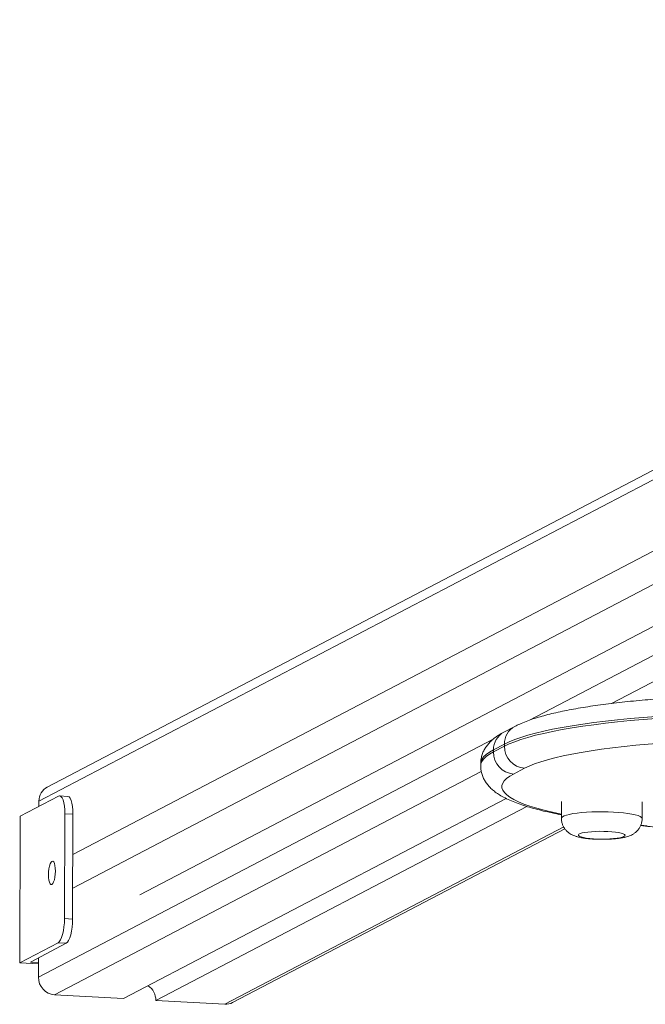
# Model space of a CAD drawing. Header units: millimetres. Extents: x 4385 to 11928, y 17253 to 36963.
# Tile 220 of 256: x 7692.147 to 7692.443, y 18773.169 to 18773.634. Entities that reach past the tile are written whole.
import ezdxf

# ---------------------------------------------------------------- set-up
doc = ezdxf.new("R2010")
doc.units = ezdxf.units.MM
doc.layers.add('БЛАГО_Ботаническая_Р$0$БЛАГО_МАФ', color=7, linetype='Continuous', lineweight=0, true_color=0x000000)

# ---------------------------------------------------------------- blocks, each defined once
blk = doc.blocks.new('БЛАГО_Ботаническая_Р$0$дио 1.15')
at = {"layer": 'БЛАГО_Ботаническая_Р$0$БЛАГО_МАФ'}
for p, q in [((-1.845368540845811, 0.8160767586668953), (-1.844904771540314, 0.8249419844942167)), ((-1.775620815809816, 0.8249419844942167), (-1.844904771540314, 0.8249419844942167)), ((-1.844904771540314, 0.8249419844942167), (-1.835365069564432, 0.8068482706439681)), ((-1.775620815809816, 0.8249419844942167), (-1.766081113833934, 0.8068482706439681)), ((-1.844469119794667, 0.8199060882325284), (-1.844669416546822, 0.8160767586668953)), ((-1.835565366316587, 0.8030189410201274), (-1.844469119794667, 0.8199060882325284)), ((-1.842450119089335, 0.8160767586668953), (-1.851597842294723, 0.8160767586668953)), ((-1.738518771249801, 0.6016029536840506), (-1.851597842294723, 0.8160767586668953)), ((-1.76845709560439, 0.8160767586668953), (-1.77094686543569, 0.8160767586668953)), ((-1.40276868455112, 0.1224859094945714), (-1.76845709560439, 0.8160767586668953)), ((-1.396991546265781, 0.1203266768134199), (-1.761754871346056, 0.8121631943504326)), ((-1.859916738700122, 0.8084180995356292), (-1.861619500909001, 0.7758685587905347)), ((-1.75377907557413, 0.6071097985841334), (-1.859916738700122, 0.8084180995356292)), ((-1.835565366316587, 0.8030189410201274), (-1.835365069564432, 0.8068482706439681)), ((-1.766155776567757, 0.8024943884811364), (-1.765955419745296, 0.8063237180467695)), ((-1.823877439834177, 0.8038325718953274), (-1.824077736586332, 0.8000032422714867)), ((-1.774388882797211, 0.8038325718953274), (-1.823877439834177, 0.8038325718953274)), ((-1.774589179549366, 0.8000032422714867), (-1.774388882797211, 0.8038325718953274)), ((-1.774589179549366, 0.8000032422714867), (-1.824077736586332, 0.8000032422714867)), ((-1.535603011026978, 0.2805655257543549), (-1.809470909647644, 0.8000032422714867)), ((-1.521772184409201, 0.2843692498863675), (-1.79363460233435, 0.8000032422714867)), ((-1.766460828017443, 0.5953839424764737), (-1.861619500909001, 0.7758685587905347)), ((-1.812531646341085, 0.768210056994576), (-1.446843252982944, 0.07461901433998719)), ((-1.862420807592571, 0.7605512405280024), (-1.864123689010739, 0.7280019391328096)), ((-1.770183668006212, 0.5856076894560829), (-1.862420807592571, 0.7605512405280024)), ((-1.779821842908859, 0.5681088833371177), (-1.864123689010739, 0.7280019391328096)), ((-1.863308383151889, 0.7242568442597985), (-1.780692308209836, 0.5675613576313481)), ((-1.750020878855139, 0.6074285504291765), (-1.751010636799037, 0.6074285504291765)), ((-1.744499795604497, 0.6014002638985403), (-1.74177784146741, 0.5962375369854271)), ((-1.744499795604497, 0.6014002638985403), (-1.743510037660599, 0.6014002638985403)), ((-1.740788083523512, 0.5962375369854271), (-1.743510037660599, 0.6014002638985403)), ((-1.74177784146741, 0.5962375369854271), (-1.740788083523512, 0.5962375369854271)), ((-1.732410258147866, 0.591345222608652), (-1.735132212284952, 0.5965079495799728)), ((-1.752176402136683, 0.5866642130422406), (-1.75489835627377, 0.5918267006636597)), ((-1.585925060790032, 0.3121827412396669), (-1.72942776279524, 0.5843602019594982)), ((-1.767827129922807, 0.5692044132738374), (-1.775745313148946, 0.5692044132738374)), ((-1.598357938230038, 0.3123270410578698), (-1.721390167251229, 0.5456787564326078)), ((-1.775745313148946, 0.5310635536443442), (-1.767827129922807, 0.5310635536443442)), ((-1.775605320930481, 0.5310822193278), (-1.775744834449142, 0.5310635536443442))]:
    blk.add_line(p, q, dxfattribs=at)
at = {"layer": 'БЛАГО_Ботаническая_Р$0$БЛАГО_МАФ', "flags": 128}
for points in [[(-1.807756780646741, 0.8098639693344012), (-1.807344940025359, 0.8094346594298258), (-1.806590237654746, 0.8090345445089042), (-1.805544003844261, 0.8086909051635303), (-1.804277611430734, 0.808427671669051), (-1.802877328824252, 0.8082615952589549), (-1.801438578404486, 0.8082051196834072), (-1.800059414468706, 0.8082615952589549), (-1.798833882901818, 0.808427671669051), (-1.797845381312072, 0.8086909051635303), (-1.797161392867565, 0.8090345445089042), (-1.796828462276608, 0.8094346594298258), (-1.796869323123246, 0.8098639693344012), (-1.797281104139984, 0.8102932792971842), (-1.798035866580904, 0.8106929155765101), (-1.799082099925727, 0.8110365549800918), (-1.800348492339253, 0.811300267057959), (-1.801748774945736, 0.8114658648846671), (-1.803187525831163, 0.8115223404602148), (-1.804566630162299, 0.8114658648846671), (-1.805792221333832, 0.811300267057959), (-1.806780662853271, 0.8110365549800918), (-1.807464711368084, 0.8106929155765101), (-1.807797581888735, 0.8102932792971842), (-1.807756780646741, 0.8098639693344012)], [(-1.835365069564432, 0.8068482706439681), (-1.834864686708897, 0.8062600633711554), (-1.834003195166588, 0.8056943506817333), (-1.832813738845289, 0.8051726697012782), (-1.831341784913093, 0.8047156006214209), (-1.829644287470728, 0.8043408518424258), (-1.827786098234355, 0.80406230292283), (-1.825838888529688, 0.8038904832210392), (-1.823877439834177, 0.8038325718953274)], [(-1.774388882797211, 0.8038325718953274), (-1.772488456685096, 0.8038904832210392), (-1.770722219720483, 0.80406230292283), (-1.769157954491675, 0.8043408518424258), (-1.767855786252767, 0.8047156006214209), (-1.766865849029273, 0.8051726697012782), (-1.766226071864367, 0.8056943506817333), (-1.765961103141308, 0.8062600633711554), (-1.766081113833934, 0.8068482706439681)], [(-1.824077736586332, 0.8000032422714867), (-1.826039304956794, 0.8000611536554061), (-1.827986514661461, 0.8002329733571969), (-1.829844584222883, 0.8005115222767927), (-1.831542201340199, 0.8008862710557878), (-1.833014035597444, 0.8013433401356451), (-1.834203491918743, 0.8018650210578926), (-1.835065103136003, 0.8024307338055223), (-1.835565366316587, 0.8030189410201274)], [(-1.766155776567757, 0.8024943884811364), (-1.766161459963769, 0.8024307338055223), (-1.766426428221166, 0.8018650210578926), (-1.767066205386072, 0.8013433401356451), (-1.768056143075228, 0.8008862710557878), (-1.769358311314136, 0.8005115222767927), (-1.770922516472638, 0.8002329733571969), (-1.772688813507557, 0.8000611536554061), (-1.774589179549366, 0.8000032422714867)], [(-1.751013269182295, 0.6074285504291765), (-1.750181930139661, 0.6073330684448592), (-1.749027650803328, 0.6068812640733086), (-1.747879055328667, 0.6060590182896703), (-1.746739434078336, 0.6048689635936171), (-1.745611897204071, 0.603314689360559), (-1.744499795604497, 0.6014002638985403)], [(-1.743510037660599, 0.6014002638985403), (-1.744622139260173, 0.603314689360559), (-1.745749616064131, 0.6048689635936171), (-1.746889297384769, 0.6060590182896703), (-1.748037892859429, 0.6068812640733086), (-1.749192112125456, 0.6073330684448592), (-1.750021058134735, 0.6074285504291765)], [(-1.75489835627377, 0.5918267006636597), (-1.755969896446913, 0.5936633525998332), (-1.757056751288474, 0.5951376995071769), (-1.758155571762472, 0.5962456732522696), (-1.759262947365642, 0.5969834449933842), (-1.760375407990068, 0.5973488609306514), (-1.7614894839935, 0.5973407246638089), (-1.762601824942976, 0.5969590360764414), (-1.763708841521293, 0.5962052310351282), (-1.764807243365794, 0.5950814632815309), (-1.765893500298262, 0.5935913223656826), (-1.766964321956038, 0.5917393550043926), (-1.768016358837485, 0.5895310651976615), (-1.769046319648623, 0.5869736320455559), (-1.770051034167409, 0.5840749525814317), (-1.771027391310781, 0.5808441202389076), (-1.771972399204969, 0.5772907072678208), (-1.772883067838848, 0.5734262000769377), (-1.773756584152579, 0.5692623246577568), (-1.773768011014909, 0.5692044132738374)], [(-1.74177784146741, 0.5962375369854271), (-1.740689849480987, 0.5939811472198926), (-1.739623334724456, 0.5913801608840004), (-1.738581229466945, 0.5884422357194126), (-1.73756652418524, 0.5851750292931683), (-1.736582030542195, 0.5815883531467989), (-1.735630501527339, 0.5776920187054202), (-1.734714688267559, 0.5734970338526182), (-1.733837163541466, 0.5690153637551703), (-1.733000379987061, 0.5642594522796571), (-1.732206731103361, 0.5592427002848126), (-1.731458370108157, 0.5539794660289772), (-1.730757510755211, 0.5484845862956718), (-1.730106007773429, 0.5427733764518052), (-1.72950583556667, 0.5368621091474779), (-1.728958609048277, 0.53076705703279), (-1.728465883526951, 0.5245059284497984), (-1.728029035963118, 0.5180961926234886), (-1.727649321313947, 0.5115555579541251), (-1.727327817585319, 0.5049031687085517), (-1.727065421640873, 0.4981572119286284), (-1.726862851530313, 0.4913368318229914), (-1.726720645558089, 0.4844614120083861), (-1.726639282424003, 0.4775503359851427)], [(-1.725649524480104, 0.4775503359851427), (-1.725730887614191, 0.4844614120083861), (-1.725873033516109, 0.4913368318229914), (-1.726075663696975, 0.4981572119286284), (-1.726338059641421, 0.5049031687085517), (-1.726659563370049, 0.5115555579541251), (-1.727039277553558, 0.5180961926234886), (-1.727476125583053, 0.5245059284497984), (-1.727968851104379, 0.53076705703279), (-1.728516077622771, 0.5368621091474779), (-1.729116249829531, 0.5427733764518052), (-1.729767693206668, 0.5484845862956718), (-1.730468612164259, 0.5539794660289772), (-1.731216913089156, 0.5592427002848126), (-1.732010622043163, 0.5642594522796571), (-1.732847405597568, 0.5690153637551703), (-1.73372493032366, 0.5734970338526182), (-1.734640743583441, 0.5776920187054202), (-1.735592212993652, 0.5815883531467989), (-1.736576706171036, 0.5851750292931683), (-1.737591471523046, 0.5884422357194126), (-1.738633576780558, 0.5913801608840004), (-1.739700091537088, 0.5939811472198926), (-1.740788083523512, 0.5962375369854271)], [(-1.73820235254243, 0.4771066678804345), (-1.738282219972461, 0.4837755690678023), (-1.738423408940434, 0.4904073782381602), (-1.738625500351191, 0.4969819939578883), (-1.738887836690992, 0.5034788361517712), (-1.739209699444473, 0.5098780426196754), (-1.739590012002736, 0.5161599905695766), (-1.74002763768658, 0.5223050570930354), (-1.740521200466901, 0.528294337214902), (-1.741069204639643, 0.5341096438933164), (-1.741669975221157, 0.539732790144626), (-1.742321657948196, 0.5451465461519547), (-1.743022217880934, 0.5503341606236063), (-1.74376950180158, 0.5552798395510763), (-1.744561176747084, 0.5599682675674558), (-1.745394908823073, 0.5643848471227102), (-1.746268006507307, 0.5685159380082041), (-1.74717783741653, 0.5723490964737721), (-1.748121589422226, 0.5758723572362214), (-1.749096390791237, 0.5790749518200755), (-1.750099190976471, 0.5819465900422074), (-1.751126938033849, 0.5844791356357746), (-1.752176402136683, 0.5866642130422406)], [(-1.775744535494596, 0.5692044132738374), (-1.775453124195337, 0.569123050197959), (-1.775026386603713, 0.5687066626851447), (-1.774613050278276, 0.5679442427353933), (-1.77422083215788, 0.5668501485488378), (-1.773857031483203, 0.5654444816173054), (-1.773528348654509, 0.5637538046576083), (-1.773241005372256, 0.5618094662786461), (-1.77300026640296, 0.5596473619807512), (-1.772810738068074, 0.5573081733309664), (-1.772675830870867, 0.5548354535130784), (-1.772598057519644, 0.5522749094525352), (-1.772578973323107, 0.549674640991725), (-1.772618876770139, 0.5470829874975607), (-1.772716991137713, 0.544548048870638), (-1.772871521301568, 0.5421172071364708), (-1.773079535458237, 0.5398356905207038), (-1.773337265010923, 0.5377460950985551), (-1.773639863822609, 0.5358871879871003), (-1.773981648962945, 0.5342936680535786), (-1.774356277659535, 0.5329952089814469), (-1.7747568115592, 0.5320159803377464), (-1.775175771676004, 0.5313744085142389), (-1.775605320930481, 0.5310822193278)], [(-1.783582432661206, 0.5391039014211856), (-1.78325662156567, 0.5393683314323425), (-1.782943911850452, 0.5399787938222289), (-1.782654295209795, 0.5409154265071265), (-1.782397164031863, 0.5421485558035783), (-1.782180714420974, 0.5436384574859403), (-1.782011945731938, 0.5453367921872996), (-1.781896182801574, 0.5471894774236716), (-1.781837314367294, 0.5491369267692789), (-1.781837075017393, 0.5511162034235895), (-1.781895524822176, 0.5530641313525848), (-1.782010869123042, 0.5549177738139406), (-1.782179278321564, 0.5566175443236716), (-1.782395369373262, 0.5581091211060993), (-1.782652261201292, 0.5593441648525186), (-1.782941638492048, 0.5602834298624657), (-1.783254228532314, 0.5608962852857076), (-1.783579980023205, 0.5611633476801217), (-1.783908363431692, 0.5610757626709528), (-1.784228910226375, 0.5606366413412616), (-1.784531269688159, 0.5598598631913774), (-1.784805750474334, 0.5587705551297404), (-1.785043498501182, 0.5574036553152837), (-1.785236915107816, 0.5558031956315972), (-1.78537977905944, 0.5540203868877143), (-1.785467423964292, 0.5521126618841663), (-1.785497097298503, 0.5501412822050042), (-1.785467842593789, 0.5481699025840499), (-1.785380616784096, 0.5462614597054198), (-1.78523817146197, 0.5444774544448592), (-1.785045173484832, 0.5428753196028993), (-1.784807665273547, 0.5415065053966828), (-1.784533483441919, 0.5404150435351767), (-1.784231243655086, 0.5396358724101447), (-1.783910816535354, 0.5391941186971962), (-1.783582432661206, 0.5391039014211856)], [(-1.778875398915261, 0.5317797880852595), (-1.779211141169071, 0.5286786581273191)]]:
    blk.add_lwpolyline(points, dxfattribs=at)
at = {"layer": 'БЛАГО_Ботаническая_Р$0$БЛАГО_МАФ'}
for centre, radius, start, end in [((-1.851651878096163, 0.8077880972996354), 0.008288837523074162, 89.62648053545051, 175.6409671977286), ((-1.768329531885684, 0.8085994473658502), 0.007478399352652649, 28.45958489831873, 90.97737511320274), ((-1.862441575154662, 0.7690092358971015), 0.008458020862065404, 270.1406825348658, 325.4586967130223), ((-1.856936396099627, 0.7276053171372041), 0.007198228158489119, 176.8414060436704, 207.7218818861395), ((-1.744566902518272, 0.5910390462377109), 0.01036143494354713, 89.62891282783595, 175.640290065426), ((-1.743352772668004, 0.5920501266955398), 0.0093514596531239, 28.46996968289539, 90.96359579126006), ((-1.741845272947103, 0.5858766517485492), 0.01036110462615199, 89.62710876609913, 175.6406673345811), ((-1.740630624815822, 0.5868877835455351), 0.009351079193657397, 28.44354250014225, 90.96482227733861)]:
    blk.add_arc(centre, radius, start, end, dxfattribs=at)
for points, knots in [([(-1.75101943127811, 0.6073905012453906), (-1.75144687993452, 0.6073933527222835), (-1.752558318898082, 0.6074007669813), (-1.75431208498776, 0.6070579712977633), (-1.756199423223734, 0.6064418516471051), (-1.757942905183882, 0.6055780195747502), (-1.759551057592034, 0.6045105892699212), (-1.761048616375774, 0.6032393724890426), (-1.762471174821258, 0.6017386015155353), (-1.763859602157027, 0.5999462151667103), (-1.76524435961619, 0.5977732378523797), (-1.76662140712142, 0.5951576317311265), (-1.767947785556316, 0.5921327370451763), (-1.76918426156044, 0.5888033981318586), (-1.770315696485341, 0.5852763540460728), (-1.771357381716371, 0.5815679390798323), (-1.772328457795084, 0.5776793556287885), (-1.773233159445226, 0.5735663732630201), (-1.773817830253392, 0.570735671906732), (-1.774090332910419, 0.5692168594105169), (-1.774092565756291, 0.5692044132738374)], [0, 0, 0, 0, 0.0247280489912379, 0.06429710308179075, 0.1038625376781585, 0.1442347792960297, 0.1863750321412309, 0.2314904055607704, 0.281137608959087, 0.3372954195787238, 0.4021478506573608, 0.4765154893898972, 0.5565991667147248, 0.6353591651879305, 0.7113978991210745, 0.7852890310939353, 0.8576522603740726, 0.9289289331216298, 0.9994175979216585, 0.9999999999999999, 0.9999999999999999, 0.9999999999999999, 0.9999999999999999]), ([(-1.735132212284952, 0.5965079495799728), (-1.735368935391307, 0.5969443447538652), (-1.736052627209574, 0.598204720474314), (-1.737234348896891, 0.6000415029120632), (-1.738718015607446, 0.6019279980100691), (-1.740227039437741, 0.6034709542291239), (-1.741798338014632, 0.6047474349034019), (-1.74346288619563, 0.6057878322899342), (-1.745233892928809, 0.6066000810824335), (-1.747159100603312, 0.6071592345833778), (-1.748783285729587, 0.6074365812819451), (-1.749758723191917, 0.607400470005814), (-1.750021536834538, 0.6073907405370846)], [0, 0, 0, 0, 0.08379844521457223, 0.2420226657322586, 0.3764498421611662, 0.4930102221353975, 0.5973345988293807, 0.6934112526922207, 0.7841462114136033, 0.8716728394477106, 0.9654246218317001, 1, 1, 1, 1]), ([(-1.71727804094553, 0.4771803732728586), (-1.717287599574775, 0.4782777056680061), (-1.717315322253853, 0.481460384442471), (-1.717401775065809, 0.4867134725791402), (-1.717555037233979, 0.4929148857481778), (-1.717761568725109, 0.4990638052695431), (-1.718020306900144, 0.5051453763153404), (-1.718330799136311, 0.5111447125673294), (-1.718692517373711, 0.5170473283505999), (-1.71910461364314, 0.5228390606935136), (-1.719566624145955, 0.5285061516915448), (-1.720077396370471, 0.5340355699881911), (-1.72063656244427, 0.5394146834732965), (-1.721242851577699, 0.5446313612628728), (-1.721896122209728, 0.549674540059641), (-1.722595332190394, 0.5545339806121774), (-1.723340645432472, 0.5592006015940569), (-1.724131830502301, 0.5636663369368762), (-1.724969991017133, 0.5679248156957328), (-1.725856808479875, 0.5719719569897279), (-1.726795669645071, 0.5758062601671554), (-1.727792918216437, 0.5794283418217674), (-1.72885833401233, 0.5828461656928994), (-1.73001292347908, 0.5860677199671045), (-1.731181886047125, 0.588904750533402), (-1.732029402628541, 0.5905885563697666), (-1.732410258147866, 0.591345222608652)], [0, 0, 0, 0, 0.0219538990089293, 0.06367460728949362, 0.1054028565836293, 0.1471438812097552, 0.1888989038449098, 0.2306774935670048, 0.2724816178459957, 0.3143193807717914, 0.3561976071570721, 0.3981269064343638, 0.4401178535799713, 0.4821825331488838, 0.5243385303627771, 0.5666065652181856, 0.6090140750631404, 0.6515949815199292, 0.6943950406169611, 0.7374785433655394, 0.7809311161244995, 0.8248725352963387, 0.8694791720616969, 0.9150040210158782, 0.9618046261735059, 1, 1, 1, 1]), ([(-1.775736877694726, 0.5691697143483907), (-1.775891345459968, 0.5691802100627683), (-1.776577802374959, 0.5692268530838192), (-1.777760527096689, 0.5689923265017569), (-1.779186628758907, 0.5685120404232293), (-1.780430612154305, 0.5678127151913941), (-1.781488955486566, 0.5669745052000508), (-1.782364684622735, 0.566034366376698), (-1.783071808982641, 0.5650308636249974), (-1.783638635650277, 0.5639755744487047), (-1.784110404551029, 0.5628211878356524), (-1.784543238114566, 0.5614009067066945), (-1.784898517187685, 0.5597440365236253), (-1.785180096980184, 0.5578615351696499), (-1.785382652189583, 0.5559331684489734), (-1.785521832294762, 0.5539113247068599), (-1.785600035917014, 0.5518020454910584), (-1.785617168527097, 0.5496873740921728), (-1.785574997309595, 0.5475910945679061), (-1.785473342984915, 0.5455411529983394), (-1.785310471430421, 0.543559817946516), (-1.785078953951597, 0.5416498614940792), (-1.784752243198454, 0.5397611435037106), (-1.784346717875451, 0.5381422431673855), (-1.783834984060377, 0.5367279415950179), (-1.783268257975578, 0.5355628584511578), (-1.782539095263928, 0.5344465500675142), (-1.781607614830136, 0.5333968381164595), (-1.78047435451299, 0.5324777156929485), (-1.779163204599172, 0.5317418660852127), (-1.777717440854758, 0.5312660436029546), (-1.776550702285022, 0.531043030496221), (-1.77588911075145, 0.5310861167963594), (-1.775739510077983, 0.5310958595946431)], [0, 0, 0, 0, 0.008805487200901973, 0.03913170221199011, 0.06764011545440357, 0.09478687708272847, 0.1209158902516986, 0.1463877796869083, 0.1716859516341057, 0.1976903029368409, 0.2261704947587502, 0.2607021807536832, 0.3085251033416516, 0.3501219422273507, 0.389111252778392, 0.4298567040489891, 0.469353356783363, 0.5083147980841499, 0.5471767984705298, 0.5862323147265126, 0.625864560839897, 0.6667149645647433, 0.7101002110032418, 0.7596323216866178, 0.7915954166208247, 0.8201652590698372, 0.8481406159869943, 0.8761863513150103, 0.904557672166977, 0.9332839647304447, 0.9622905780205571, 0.991473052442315, 1, 1, 1, 1]), ([(-1.779068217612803, 0.5317611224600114), (-1.779392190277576, 0.5287794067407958), (-1.780256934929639, 0.5208206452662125), (-1.781612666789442, 0.5076939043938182), (-1.783139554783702, 0.4924060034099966), (-1.784618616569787, 0.4769512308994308), (-1.786052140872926, 0.4613439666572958), (-1.787438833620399, 0.4455865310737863), (-1.7887784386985, 0.429684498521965), (-1.790070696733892, 0.4136427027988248), (-1.791315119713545, 0.3974662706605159), (-1.792511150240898, 0.381160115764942), (-1.793658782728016, 0.3647295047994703), (-1.794757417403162, 0.3481794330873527), (-1.795806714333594, 0.3315152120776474), (-1.796806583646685, 0.314742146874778), (-1.797756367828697, 0.2978653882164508), (-1.798656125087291, 0.2808902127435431), (-1.799505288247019, 0.2638219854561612), (-1.800303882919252, 0.2466661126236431), (-1.801051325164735, 0.2294280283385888), (-1.801747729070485, 0.2121131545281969), (-1.802392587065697, 0.1947268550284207), (-1.802985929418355, 0.177274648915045), (-1.803527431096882, 0.1597620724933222), (-1.804017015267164, 0.1421946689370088), (-1.804454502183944, 0.1245778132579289), (-1.804839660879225, 0.1069172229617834), (-1.805172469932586, 0.08921835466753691), (-1.80545296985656, 0.07148692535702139), (-1.805680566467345, 0.05372837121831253), (-1.805856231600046, 0.03594845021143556), (-1.805977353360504, 0.01815259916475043), (-1.806037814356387, 0.003727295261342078), (-1.806047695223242, -0.004764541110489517), (-1.806050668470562, -0.007319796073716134)], [0, 0, 0, 0, 0.01871707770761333, 0.04995940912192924, 0.08119962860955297, 0.1124371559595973, 0.1436725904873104, 0.1749058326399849, 0.20613725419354, 0.2373669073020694, 0.2685945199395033, 0.299821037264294, 0.3310455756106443, 0.3622692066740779, 0.3934915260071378, 0.4247121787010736, 0.4559320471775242, 0.4871508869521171, 0.5183688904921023, 0.5495859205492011, 0.5808022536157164, 0.6120174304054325, 0.6432322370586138, 0.6744466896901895, 0.7056600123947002, 0.7368731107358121, 0.768085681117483, 0.7992982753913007, 0.8305098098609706, 0.8617217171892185, 0.8929329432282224, 0.9241441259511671, 0.9553550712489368, 0.9865660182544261, 1, 1, 1, 1])]:
    blk.add_open_spline(points, degree=3, knots=knots, dxfattribs=at)
blk = doc.blocks.new('*U1064')
at = {"layer": 'БЛАГО_Ботаническая_Р$0$БЛАГО_МАФ', "color": 1, "rotation": 89.8122082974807}
blk.add_blockref('БЛАГО_Ботаническая_Р$0$дио 1.15', (7692.978097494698, 18775.03049131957), dxfattribs=at)

msp = doc.modelspace()

# ---------------------------------------------------------------- block references
msp.add_blockref('*U1064', (0, 0))

doc.saveas('drawing.dxf')
